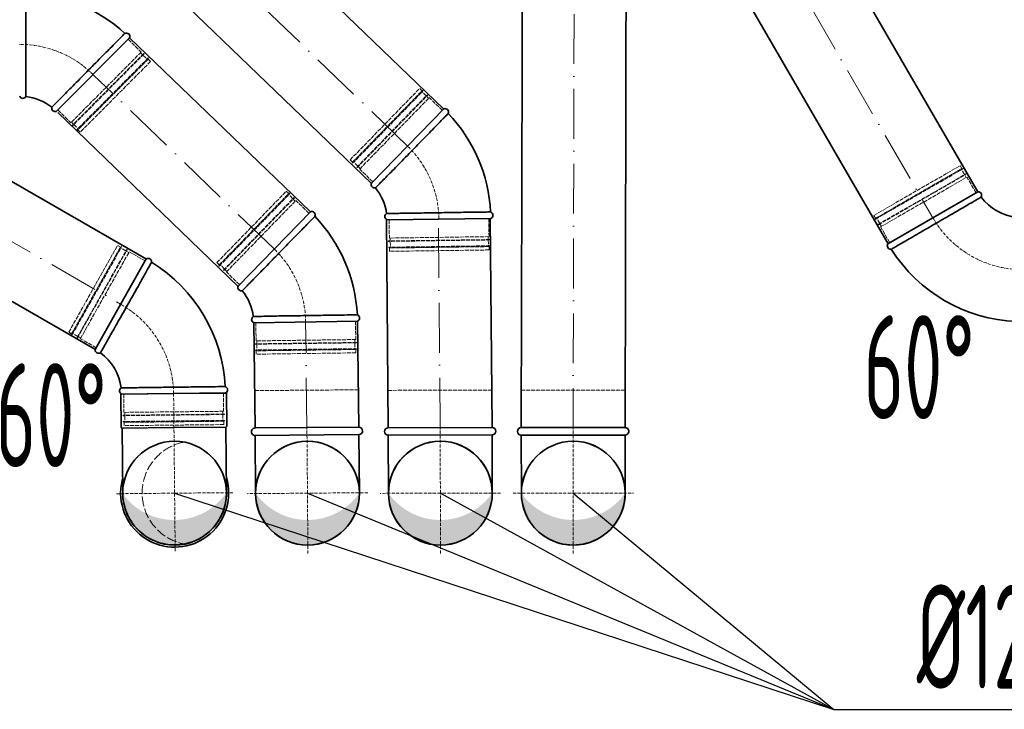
# Model space of a CAD drawing. Header units: millimetres. Extents: x -118717 to 8962, y 22910 to 145283.
# Tile 148 of 193: x -30493 to -29307, y 68833 to 69663. Entities that reach past the tile are written whole.
import ezdxf

# ---------------------------------------------------------------- set-up
doc = ezdxf.new("R2010")
doc.units = ezdxf.units.MM
for name, pattern in [('ACAD_ISO02W100', [15, 12, -3]), ('ACAD_ISO10W100', [18, 12, -3, 0, -3]), ('phl_thick', [0])]:
    doc.linetypes.add(name, pattern=pattern)
for name, color, linetype, lineweight in [('VZT_01 SUP (PŘÍVOD) - OBRYS', 5, 'Continuous', 35), ('VZT_02 SUP (PŘÍVOD) - OSA', 5, 'ACAD_ISO10W100', 5), ('VZT_04 SUP (PŘÍVOD) - SKRYTÉ', 5, 'ACAD_ISO02W100', 5), ('VZT_05 ETA (ODVOD) - OBRYS', 6, 'Continuous', 35), ('VZT_06 ETA (ODVOD) - OSA', 6, 'ACAD_ISO10W100', 5), ('VZT_60_KOTY - DIMENZE', 7, 'Continuous', 5)]:
    doc.layers.add(name, color=color, linetype=linetype, lineweight=lineweight)
doc.layers.add('VZT_03 SUP (PŘÍVOD) - NETISK', color=8, linetype='ACAD_ISO02W100', lineweight=5, plot=False)
doc.layers.add('VZT_07 ETA (ODVOD) - NETISK', color=8, linetype='ACAD_ISO02W100', lineweight=5, plot=False)
doc.styles.add('EVORA_125', font='isocp.shx', dxfattribs={"width": 0.6, "height": 125})

msp = doc.modelspace()

# ---------------------------------------------------------------- hatches: boundary and pattern name
at = {"layer": 'VZT_01 SUP (PŘÍVOD) - OBRYS'}
h = msp.add_hatch(color=256, dxfattribs=at)
h.dxf.hatch_style = 1
h.paths.add_polyline_path([(-30368.7, 69092.5, 0.242708), (-30305.9, 69060.9), (-30305.6, 69030.7, -0.414214)])
h.paths.add_polyline_path([(-30305.6, 69030.7), (-30305.9, 69060.9, 0.242708), (-30243.7, 69093.8, -0.414214)])
h = msp.add_hatch(color=256, dxfattribs=at)
h.dxf.hatch_style = 1
h.paths.add_polyline_path([(-29763.7, 69093.2, -0.242708), (-29826.2, 69060.9), (-29826.2, 69030.7, 0.414214)])
h.paths.add_polyline_path([(-29826.2, 69030.7), (-29826.2, 69060.9, -0.242708), (-29888.7, 69093.2, 0.414214)])
at = {"layer": 'VZT_05 ETA (ODVOD) - OBRYS'}
h = msp.add_hatch(color=256, dxfattribs=at)
h.dxf.hatch_style = 1
h.paths.add_polyline_path([(-30208.7, 69093.2, 0.242708), (-30146.2, 69060.9), (-30146.2, 69030.7, -0.414214)])
h.paths.add_polyline_path([(-30146.2, 69030.7), (-30146.2, 69060.9, 0.242708), (-30083.7, 69093.2, -0.414214)])
h = msp.add_hatch(color=256, dxfattribs=at)
h.dxf.hatch_style = 1
h.paths.add_polyline_path([(-29923.7, 69093.2, -0.242708), (-29986.2, 69060.9), (-29986.2, 69030.7, 0.414214)])
h.paths.add_polyline_path([(-29986.2, 69030.7), (-29986.2, 69060.9, -0.242708), (-30048.7, 69093.2, 0.414214)])

# ---------------------------------------------------------------- linework, layer by layer
for centre in [(-30306.2, 69093.2), (-30146.2, 69093.2), (-29986.2, 69093.2), (-29826.2, 69093.2)]:
    msp.add_circle(centre, 62.5)
at = {"layer": 'VZT_01 SUP (PŘÍVOD) - OBRYS'}
for p, q in [((-29447.3, 69393.5), (-29339, 69456)), ((-30401.8, 69266.2), (-30340.5, 69375.2)), ((-30307.4, 69213.1), (-30370.9, 69212.5)), ((-30370.5, 69172.5), (-30370.9, 69212.5)), ((-30244.9, 69213.9), (-30369.9, 69212.4)), ((-30243.9, 69213.8), (-30307.4, 69213.1)), ((-30243.5, 69173.8), (-30243.9, 69213.8)), ((-30307, 69172.2), (-30369.5, 69171.5)), ((-30369.5, 69171.5), (-30368.7, 69092.9)), ((-30244.5, 69172.8), (-30307, 69172.2)), ((-30243.7, 69094.1), (-30244.5, 69172.8))]:
    msp.add_line(p, q, dxfattribs=at)
for points in [[(-29339.1, 69456.1), (-29758, 70179)], [(-29447.2, 69393.5), (-29866.1, 70116.3)], [(-29888.8, 69172.3), (-29887.5, 69760.3)], [(-29763.8, 69172), (-29762.5, 69760)], [(-30340, 69374.9), (-30579.2, 69512.5)], [(-30402.3, 69266.5), (-30641.5, 69404.1)], [(-29888.8, 69172.1), (-29763.8, 69172.2)], [(-29888.8, 69163.1), (-29763.8, 69163.2)], [(-29888.8, 69163.1), (-29888.7, 69093.1)], [(-29763.8, 69163.2), (-29763.7, 69093.2)]]:
    msp.add_lwpolyline(points, dxfattribs=at)
for centre in [(-30306.2, 69093.2), (-29826.2, 69093.2)]:
    msp.add_circle(centre, 62.5, dxfattribs=at)
for centre, radius, start, end in [((-29338.6, 69451.9), 4.17, 330.2981, 96.5322), ((-29284.9, 69487.3), 62.5, 216.8302, 263.1698), ((-29443.9, 69391.1), 4.17, 143.4678, 278.8928), ((-29284.9, 69487.3), 187.5, 212.3607, 267.6393), ((-30338, 69371.8), 4.17, 351.7652, 127.1903), ((-30432.4, 69211.7), 187.5, 3.0188, 58.2974), ((-30397.6, 69265.8), 4.17, 174.1259, 300.36), ((-30432.4, 69211.7), 62.5, 7.4883, 53.8278), ((-30368.3, 69216.3), 4.17, 120.9562, 247.1903), ((-30246.6, 69217.7), 4.17, 294.1259, 69.5509), ((-30369.5, 69172.5), 1, 180.5678, 270.5678), ((-30244.5, 69173.8), 1, 270.5678, 0.5678), ((-29888.8, 69167.6), 4.5, 90.0476, 270.0476), ((-29763.8, 69167.7), 4.5, 270.0476, 90.0476), ((-29826.2, 69093.2), 62.5, 0.0476, 180.0476), ((-30306.2, 69093.2), 65, 164.5888, 180.5678), ((-30306.2, 69093.2), 65, 180.5678, 16.5469), ((-29826.2, 69093.2), 62.5, 180.0476, 0.0476)]:
    msp.add_arc(centre, radius, start, end, dxfattribs=at)
for points, knots in [([(-29334.9, 69449.8), (-29334.9, 69449.8), (-29335, 69449.8), (-29335.2, 69449.6), (-29335.5, 69449.5), (-29336.4, 69448.9), (-29337.1, 69448.5), (-29339.8, 69447), (-29342.5, 69445.4), (-29350.2, 69440.9), (-29355.6, 69437.8), (-29367.8, 69430.7), (-29374.5, 69426.7), (-29388.6, 69418.6), (-29395.7, 69414.5), (-29409.4, 69406.5), (-29415.9, 69402.8), (-29427.3, 69396.2), (-29432.1, 69393.4), (-29438.2, 69389.9), (-29440, 69388.8), (-29442.6, 69387.3), (-29443.3, 69386.9), (-29443.3, 69386.9)], [197.067977, 197.067977, 197.067977, 197.067977, 201.792196, 201.792196, 209.190204, 209.190204, 218.040239, 218.040239, 237.760854, 237.760854, 262.206108, 262.206108, 286.831239, 286.831239, 311.323072, 311.323072, 335.946087, 335.946087, 360.704397, 360.704397, 377.088273, 377.088273, 394.105327, 394.105327, 394.105327, 394.105327]), ([(-30395.5, 69262.2), (-30395.5, 69262.2), (-30394.7, 69263.5), (-30391.7, 69268.9), (-30389.5, 69272.8), (-30383.9, 69282.7), (-30380.5, 69288.6), (-30373.1, 69301.7), (-30369.1, 69308.7), (-30361.1, 69322.9), (-30357.1, 69330), (-30349.7, 69343.2), (-30346.3, 69349.3), (-30340.5, 69359.5), (-30338.2, 69363.7), (-30334.9, 69369.4), (-30334, 69371), (-30333.9, 69371.2), (-30333.9, 69371.2), (-30333.9, 69371.2)], [0, 0, 0, 0, 24.241649, 24.241649, 48.548455, 48.548455, 73.037485, 73.037485, 97.576449, 97.576449, 122.078893, 122.078893, 146.533806, 146.533806, 170.95436, 170.95436, 195.355919, 195.355919, 197.168215, 197.168215, 197.168215, 197.168215]), ([(-30370.5, 69219.9), (-30370.5, 69219.9), (-30370.4, 69219.9), (-30370.1, 69219.9), (-30369.8, 69219.9), (-30368.7, 69219.9), (-30367.9, 69219.9), (-30364.8, 69220), (-30361.6, 69220), (-30352.7, 69220.2), (-30346.5, 69220.3), (-30332.4, 69220.5), (-30324.6, 69220.6), (-30308.4, 69220.8), (-30300.2, 69220.9), (-30284.3, 69221.1), (-30276.8, 69221.2), (-30263.6, 69221.4), (-30258.1, 69221.4), (-30251.1, 69221.5), (-30248.9, 69221.5), (-30246, 69221.6), (-30245.2, 69221.6), (-30245.2, 69221.6)], [197.067977, 197.067977, 197.067977, 197.067977, 201.792196, 201.792196, 209.190204, 209.190204, 218.040239, 218.040239, 237.760854, 237.760854, 262.206108, 262.206108, 286.831239, 286.831239, 311.323072, 311.323072, 335.946087, 335.946087, 360.704397, 360.704397, 377.088273, 377.088273, 394.105327, 394.105327, 394.105327, 394.105327]), ([(-30368.7, 69092.9), (-30368.7, 69092.3), (-30368.7, 69091.7), (-30368.4, 69082.9), (-30366.5, 69074.9), (-30359.7, 69060), (-30354.9, 69053.3), (-30342.9, 69042.1), (-30336, 69037.8), (-30321.1, 69032.2), (-30313.4, 69030.8), (-30305.6, 69030.9)], [296.703327, 296.703327, 296.703327, 296.703327, 298.447199, 298.447199, 323.101867, 323.101867, 347.591906, 347.591906, 372.010558, 372.010558, 395.3015, 395.3015, 395.3015, 395.3015]), ([(-30305.6, 69030.9), (-30297.5, 69030.9), (-30289.5, 69032.6), (-30274.5, 69038.9), (-30267.7, 69043.5), (-30256.2, 69055.1), (-30251.7, 69061.9), (-30245.4, 69077), (-30243.8, 69085), (-30243.7, 69093.5), (-30243.7, 69093.8), (-30243.7, 69094.1)], [0, 0, 0, 0, 24.381505, 24.381505, 48.774616, 48.774616, 73.197785, 73.197785, 97.670632, 97.670632, 98.629161, 98.629161, 98.629161, 98.629161])]:
    msp.add_open_spline(points, degree=3, knots=knots, dxfattribs=at)
at = {"layer": 'VZT_02 SUP (PŘÍVOD) - OSA', "ltscale": 0.3}
for p in [(-30307.4, 69213.1), (-30376.2, 69092.5), (-30236.2, 69093.8), (-30305.5, 69023.2)]:
    msp.add_line(p, (-30306.2, 69093.2), dxfattribs=at)
at = {"layer": 'VZT_02 SUP (PŘÍVOD) - OSA', "ltscale": 5}
for points in [[(-29812.1, 70147.7), (-29393.2, 69424.8)], [(-29825, 69760.2), (-29826.3, 69172.2)], [(-30610.4, 69458.3), (-30371.2, 69320.7)]]:
    msp.add_lwpolyline(points, dxfattribs=at)
at = {"layer": 'VZT_02 SUP (PŘÍVOD) - OSA', "ltscale": 0.3}
for points in [[(-29284.9, 69362.3), (-29284.9, 69362.3, -0.267949), (-29393.2, 69424.8, -0.267949)], [(-30371.2, 69320.7), (-30371.2, 69320.7, -0.267949), (-30307.4, 69213.2, -0.267949)]]:
    msp.add_lwpolyline(points, format="xyb", dxfattribs=at)
for points in [[(-29826.2, 69093.2), (-29826.3, 69172.2)], [(-29898.7, 69093.1), (-29826.2, 69093.2)], [(-29826.2, 69020.7), (-29826.2, 69093.2)], [(-29826.2, 69093.2), (-29753.7, 69093.2)]]:
    msp.add_lwpolyline(points, dxfattribs=at)
at = {"layer": 'VZT_03 SUP (PŘÍVOD) - NETISK', "ltscale": 0.4}
for p, q in [((-29464.1, 69427.7), (-29360.2, 69487.7)), ((-29358.2, 69484.2), (-29360.2, 69487.7)), ((-29462.7, 69423.3), (-29357.1, 69484.3)), ((-29462.5, 69422.9), (-29356.8, 69483.9)), ((-29462.1, 69424.2), (-29358.2, 69484.2)), ((-29459, 69416.8), (-29353.3, 69477.8)), ((-29458.7, 69416.4), (-29353.1, 69477.4)), ((-29358.8, 69483.3), (-29359.1, 69483.7)), ((-29355.1, 69476.8), (-29358.6, 69482.9)), ((-29356.8, 69483.9), (-29357.1, 69484.3)), ((-29353.1, 69473.3), (-29354.8, 69476.4)), ((-29353.1, 69477.4), (-29353.3, 69477.8)), ((-29456.1, 69413.8), (-29352.2, 69473.8)), ((-29341.2, 69454.8), (-29352.2, 69473.8)), ((-29462.1, 69424.2), (-29464.1, 69427.7)), ((-29462.5, 69422.9), (-29462.7, 69423.3)), ((-29461, 69424.3), (-29461.2, 69424.7)), ((-29457.2, 69417.8), (-29460.7, 69423.9)), ((-29458.7, 69416.4), (-29459, 69416.8)), ((-29455.2, 69414.3), (-29457, 69417.4)), ((-29445.1, 69394.8), (-29456.1, 69413.8)), ((-30433.7, 69287), (-30374.9, 69391.6)), ((-30430.3, 69283.9), (-30370.5, 69390.3)), ((-30430.2, 69285), (-30371.4, 69389.6)), ((-30429.8, 69283.7), (-30370, 69390)), ((-30423.7, 69280.3), (-30363.9, 69386.6)), ((-30423.3, 69280), (-30363.5, 69386.4)), ((-30419.7, 69279.2), (-30360.9, 69383.8)), ((-30371.4, 69389.6), (-30374.9, 69391.6)), ((-30371.5, 69388.5), (-30371.9, 69388.8)), ((-30364.9, 69384.9), (-30371, 69388.3)), ((-30370, 69390), (-30370.5, 69390.3)), ((-30361.4, 69382.9), (-30364.5, 69384.6)), ((-30363.5, 69386.4), (-30363.9, 69386.6)), ((-30341.8, 69373), (-30360.9, 69383.8)), ((-30430.2, 69285), (-30433.7, 69287)), ((-30429.3, 69285.7), (-30429.7, 69285.9)), ((-30422.7, 69282), (-30428.8, 69285.4)), ((-30429.8, 69283.7), (-30430.3, 69283.9)), ((-30423.3, 69280), (-30423.7, 69280.3)), ((-30419.3, 69280), (-30422.3, 69281.7)), ((-30400.6, 69268.4), (-30419.7, 69279.2)), ((-30367.4, 69212.5), (-30367.2, 69190.5)), ((-30247.4, 69213.8), (-30247.2, 69191.8)), ((-30247.2, 69191.8), (-30367.2, 69190.5)), ((-30248.2, 69191.8), (-30248.1, 69188.3)), ((-30246.1, 69188.4), (-30368.1, 69187)), ((-30246.1, 69187.9), (-30368.1, 69186.5)), ((-30368.1, 69187), (-30368.1, 69186.5)), ((-30246.1, 69180.9), (-30368, 69179.5)), ((-30246, 69180.4), (-30368, 69179)), ((-30368, 69179.5), (-30368, 69179)), ((-30247, 69179.8), (-30367, 69178.5)), ((-30366.2, 69190.5), (-30366.1, 69187)), ((-30366.1, 69186.5), (-30366, 69179.5)), ((-30366, 69179), (-30366, 69178.5)), ((-30248.1, 69187.8), (-30248.1, 69180.8)), ((-30248, 69180.3), (-30248, 69179.8)), ((-30247, 69179.8), (-30247, 69175.8)), ((-30246.1, 69188.4), (-30246.1, 69187.9)), ((-30246.1, 69180.9), (-30246, 69180.4)), ((-30367, 69178.5), (-30367, 69174.5)), ((-30247, 69175.8), (-30367, 69174.5))]:
    msp.add_line(p, q, dxfattribs=at)
msp.add_lwpolyline([(-29888.8, 69172.1), (-29888.8, 69217.1), (-29763.8, 69217.2), (-29763.8, 69172.2)], dxfattribs=at)
at = {"layer": 'VZT_04 SUP (PŘÍVOD) - SKRYTÉ'}
msp.add_circle((-30306.2, 69093.2), 62.5, dxfattribs=at)
msp.add_arc((-30282.8, 69093.4), 62.5, 101.3748, 259.7609, dxfattribs=at)
at = {"layer": 'VZT_05 ETA (ODVOD) - OBRYS'}
for p, q in [((-30360.4, 69641.6), (-30448.5, 69553)), ((-30069.3, 69466.3), (-29982.1, 69555.9)), ((-30229.8, 69342.5), (-30142.7, 69432.1)), ((-29925.4, 69424.1), (-30050.4, 69422.4)), ((-30085.9, 69300.3), (-30210.9, 69298.5))]:
    msp.add_line(p, q, dxfattribs=at)
for points in [[(-30245.4, 69809.4), (-29982.3, 69556.2)], [(-30332.1, 69719.3), (-30069, 69466.1)], [(-30360.4, 69641.6), (-30142.9, 69432.3)], [(-30447, 69551.6), (-30229.6, 69342.2)], [(-30051.2, 69423), (-30049, 69171.6)], [(-29926.2, 69424.1), (-29924, 69172.7)], [(-30210.9, 69298.6), (-30209.4, 69171.3)], [(-30085.9, 69300.2), (-30084.4, 69172.8)], [(-30084.4, 69172.7), (-30209.4, 69171.7)], [(-29924, 69172.4), (-30049, 69172)], [(-30084.3, 69163.7), (-30209.3, 69162.7)], [(-30209.3, 69162.7), (-30208.7, 69092.7)], [(-30084.3, 69163.7), (-30083.7, 69093.7)], [(-29923.9, 69163.4), (-30048.9, 69163)], [(-30048.9, 69163), (-30048.7, 69093)], [(-29923.9, 69163.4), (-29923.7, 69093.4)]]:
    msp.add_lwpolyline(points, dxfattribs=at)
for centre in [(-30146.2, 69093.2), (-29986.2, 69093.2)]:
    msp.add_circle(centre, 62.5, dxfattribs=at)
for centre, radius, start, end in [((-30492.6, 69508.6), 187.5, 47.5278, 87.8065), ((-30364.3, 69643.1), 4.17, 338.635, 114.06), ((-30488.9, 69572.8), 4.17, 203.635, 329.8691), ((-30492.6, 69508.6), 62.5, 51.9974, 83.3369), ((-30450, 69556.8), 4.17, 165.4652, 291.6993), ((-29980.5, 69552.1), 4.17, 336.8855, 112.3105), ((-30112.9, 69421.6), 187.5, 3.139, 43.4177), ((-30065.4, 69464.9), 4.17, 159.2462, 285.4803), ((-30112.9, 69421.6), 62.5, 7.6086, 38.9481), ((-30141.1, 69428.2), 4.17, 336.8992, 112.3242), ((-30048.8, 69426.3), 4.17, 121.0764, 247.3105), ((-29927.1, 69427.9), 4.17, 294.2462, 69.6712), ((-30273.4, 69297.7), 187.5, 3.1527, 43.4314), ((-30225.9, 69341), 4.17, 159.2599, 285.494), ((-30273.4, 69297.7), 62.5, 7.6223, 38.9618), ((-30209.3, 69302.4), 4.17, 121.0901, 247.3242), ((-30087.7, 69304.1), 4.17, 294.2599, 69.6849), ((-30209.3, 69167.2), 4.5, 90.4547, 270.4547), ((-30084.3, 69168.2), 4.5, 270.4547, 90.4547), ((-30048.9, 69167.5), 4.5, 90.1592, 270.1592), ((-29923.9, 69167.9), 4.5, 270.1592, 90.1592), ((-30146.2, 69093.2), 62.5, 0.4547, 180.4547), ((-29986.2, 69093.2), 62.5, 0.1592, 180.1592), ((-30146.2, 69093.2), 62.5, 180.4547, 0.4547), ((-29986.2, 69093.2), 62.5, 180.1592, 0.1592)]:
    msp.add_arc(centre, radius, start, end, dxfattribs=at)
for points, knots in [([(-30485.4, 69696), (-30485.4, 69696), (-30485.4, 69694.4), (-30485.4, 69688.2), (-30485.4, 69683.7), (-30485.3, 69672.3), (-30485.3, 69665.5), (-30485.3, 69650.6), (-30485.3, 69642.6), (-30485.3, 69626.3), (-30485.2, 69618.3), (-30485.2, 69603.2), (-30485.2, 69596.2), (-30485.3, 69584.4), (-30485.3, 69579.6), (-30485.3, 69572.8), (-30485.3, 69571), (-30485.3, 69570.7), (-30485.3, 69570.7), (-30485.3, 69570.7)], [0, 0, 0, 0, 24.392784, 24.392784, 48.777002, 48.777002, 73.152705, 73.152705, 97.508329, 97.508329, 121.831482, 121.831482, 146.180287, 146.180287, 170.775455, 170.775455, 195.53354, 195.53354, 197.168564, 197.168564, 197.168564, 197.168564]), ([(-30454.1, 69557.9), (-30454.1, 69557.9), (-30454, 69557.9), (-30453.8, 69558.1), (-30453.6, 69558.4), (-30452.9, 69559.1), (-30452.3, 69559.7), (-30450.1, 69561.9), (-30447.9, 69564.2), (-30441.6, 69570.5), (-30437.3, 69574.9), (-30427.4, 69585), (-30421.9, 69590.5), (-30410.5, 69602.1), (-30404.7, 69607.9), (-30393.5, 69619.2), (-30388.2, 69624.5), (-30379, 69633.8), (-30375, 69637.8), (-30370.1, 69642.7), (-30368.6, 69644.3), (-30366.5, 69646.4), (-30366, 69646.9), (-30366, 69646.9)], [197.067977, 197.067977, 197.067977, 197.067977, 201.792196, 201.792196, 209.190204, 209.190204, 218.040239, 218.040239, 237.760854, 237.760854, 262.206108, 262.206108, 286.831239, 286.831239, 311.323072, 311.323072, 335.946087, 335.946087, 360.704397, 360.704397, 377.088273, 377.088273, 394.105327, 394.105327, 394.105327, 394.105327]), ([(-29976.7, 69550.4), (-29976.7, 69550.4), (-29977.8, 69549.3), (-29982.1, 69544.9), (-29985.3, 69541.6), (-29993.2, 69533.5), (-29998, 69528.6), (-30008.4, 69517.9), (-30014, 69512.2), (-30025.3, 69500.6), (-30030.9, 69494.8), (-30041.5, 69484), (-30046.4, 69479), (-30054.7, 69470.6), (-30058.1, 69467.1), (-30062.8, 69462.3), (-30064.1, 69461), (-30064.3, 69460.8), (-30064.3, 69460.8), (-30064.3, 69460.8)], [0, 0, 0, 0, 24.392784, 24.392784, 48.777002, 48.777002, 73.152705, 73.152705, 97.508329, 97.508329, 121.831482, 121.831482, 146.180287, 146.180287, 170.775455, 170.775455, 195.53354, 195.53354, 197.168564, 197.168564, 197.168564, 197.168564]), ([(-30050.9, 69429.8), (-30050.9, 69429.8), (-30050.9, 69429.8), (-30050.6, 69429.8), (-30050.2, 69429.8), (-30049.2, 69429.9), (-30048.4, 69429.9), (-30045.2, 69429.9), (-30042.1, 69430), (-30033.2, 69430.2), (-30027, 69430.3), (-30012.9, 69430.5), (-30005.1, 69430.6), (-29988.9, 69430.9), (-29980.6, 69431), (-29964.8, 69431.3), (-29957.3, 69431.4), (-29944.1, 69431.6), (-29938.5, 69431.6), (-29931.6, 69431.7), (-29929.4, 69431.8), (-29926.4, 69431.8), (-29925.7, 69431.8), (-29925.7, 69431.8)], [197.067977, 197.067977, 197.067977, 197.067977, 201.792196, 201.792196, 209.190204, 209.190204, 218.040239, 218.040239, 237.760854, 237.760854, 262.206108, 262.206108, 286.831239, 286.831239, 311.323072, 311.323072, 335.946087, 335.946087, 360.704397, 360.704397, 377.088273, 377.088273, 394.105327, 394.105327, 394.105327, 394.105327]), ([(-30137.3, 69426.6), (-30137.3, 69426.6), (-30138.4, 69425.4), (-30142.7, 69421), (-30145.8, 69417.8), (-30153.8, 69409.6), (-30158.5, 69404.7), (-30169, 69394.1), (-30174.6, 69388.3), (-30185.9, 69376.7), (-30191.5, 69370.9), (-30202.1, 69360.1), (-30206.9, 69355.2), (-30215.2, 69346.7), (-30218.6, 69343.3), (-30223.4, 69338.5), (-30224.7, 69337.1), (-30224.8, 69337), (-30224.8, 69337), (-30224.8, 69337)], [0, 0, 0, 0, 24.392784, 24.392784, 48.777002, 48.777002, 73.152705, 73.152705, 97.508329, 97.508329, 121.831482, 121.831482, 146.180287, 146.180287, 170.775455, 170.775455, 195.53354, 195.53354, 197.168564, 197.168564, 197.168564, 197.168564]), ([(-30211.5, 69306), (-30211.5, 69306), (-30211.4, 69306), (-30211.1, 69306), (-30210.8, 69306), (-30209.7, 69306), (-30209, 69306), (-30205.8, 69306.1), (-30202.7, 69306.1), (-30193.7, 69306.3), (-30187.6, 69306.4), (-30173.5, 69306.7), (-30165.6, 69306.8), (-30149.4, 69307), (-30141.2, 69307.2), (-30125.3, 69307.4), (-30117.9, 69307.5), (-30104.7, 69307.7), (-30099.1, 69307.8), (-30092.1, 69307.9), (-30090, 69307.9), (-30087, 69308), (-30086.2, 69308), (-30086.2, 69308)], [197.067977, 197.067977, 197.067977, 197.067977, 201.792196, 201.792196, 209.190204, 209.190204, 218.040239, 218.040239, 237.760854, 237.760854, 262.206108, 262.206108, 286.831239, 286.831239, 311.323072, 311.323072, 335.946087, 335.946087, 360.704397, 360.704397, 377.088273, 377.088273, 394.105327, 394.105327, 394.105327, 394.105327])]:
    msp.add_open_spline(points, degree=3, knots=knots, dxfattribs=at)
at = {"layer": 'VZT_06 ETA (ODVOD) - OSA', "ltscale": 5}
for points in [[(-30025.7, 69511.1), (-30288.7, 69764.3)], [(-30186.3, 69387.3), (-30403.7, 69596.6)], [(-29986.5, 69172.2), (-29988.7, 69423.5)], [(-30146.9, 69172), (-30148.4, 69299.4)]]:
    msp.add_lwpolyline(points, dxfattribs=at)
at = {"layer": 'VZT_06 ETA (ODVOD) - OSA', "ltscale": 0.3}
for points in [[(-30492.9, 69633.6), (-30492.9, 69633.6, -0.198912), (-30404.4, 69597.3, -0.198912)], [(-30025.7, 69511.1), (-30025.7, 69511.1, -0.198912), (-29987.9, 69423.2, -0.198912)], [(-30186.3, 69387.3), (-30186.3, 69387.3, -0.198912), (-30148.4, 69299.4, -0.198912)]]:
    msp.add_lwpolyline(points, format="xyb", dxfattribs=at)
for points in [[(-30146.2, 69093.2), (-30146.9, 69172.2)], [(-29986.2, 69093.2), (-29986.5, 69172.2)], [(-30146.2, 69093.2), (-30218.7, 69092.6)], [(-30073.7, 69093.8), (-30146.2, 69093.2)], [(-30145.7, 69020.7), (-30146.2, 69093.2)], [(-29986.2, 69093.2), (-30058.7, 69093)], [(-29913.7, 69093.4), (-29986.2, 69093.2)], [(-29986, 69020.7), (-29986.2, 69093.2)]]:
    msp.add_lwpolyline(points, dxfattribs=at)
at = {"layer": 'VZT_07 ETA (ODVOD) - NETISK', "ltscale": 0.4}
for p, q in [((-30362.1, 69639.8), (-30346.5, 69624.3)), ((-30346.5, 69624.3), (-30431.1, 69539.2)), ((-30343.3, 69622.6), (-30429.4, 69536)), ((-30343, 69622.2), (-30429, 69535.7)), ((-30347.2, 69623.6), (-30344.7, 69621.1)), ((-30344.4, 69620.8), (-30339.4, 69615.9)), ((-30343.3, 69622.6), (-30343, 69622.2)), ((-30338, 69617.3), (-30424, 69530.8)), ((-30337.7, 69616.9), (-30423.7, 69530.4)), ((-30338, 69615.9), (-30422.6, 69530.8)), ((-30335.2, 69613), (-30419.8, 69527.9)), ((-30339.1, 69615.5), (-30338.7, 69615.2)), ((-30338, 69617.3), (-30337.7, 69616.9)), ((-30338, 69615.9), (-30335.2, 69613)), ((-30094.8, 69494.6), (-30011.1, 69580.6)), ((-30092.2, 69490.8), (-30007.2, 69578.2)), ((-30091.9, 69490.4), (-30006.8, 69577.9)), ((-30091.9, 69491.8), (-30008.2, 69577.8)), ((-30086.9, 69485.5), (-30001.8, 69573)), ((-30086.5, 69485.2), (-30001.4, 69572.6)), ((-30008.2, 69577.8), (-30011.1, 69580.6)), ((-30008.6, 69576.8), (-30008.9, 69577.1)), ((-30003.2, 69571.5), (-30008.2, 69576.4)), ((-30006.8, 69577.9), (-30007.2, 69578.2)), ((-30000.3, 69568.8), (-30002.8, 69571.2)), ((-30001.4, 69572.6), (-30001.8, 69573)), ((-30083.3, 69483.5), (-29999.6, 69569.5)), ((-29983.8, 69554.1), (-29999.6, 69569.5)), ((-30446.7, 69554.7), (-30431.1, 69539.2)), ((-30430.4, 69539.9), (-30427.9, 69537.5)), ((-30429.4, 69536), (-30429, 69535.7)), ((-30427.6, 69537.1), (-30422.6, 69532.2)), ((-30424, 69530.8), (-30423.7, 69530.4)), ((-30422.6, 69530.8), (-30419.8, 69527.9)), ((-30422.3, 69531.8), (-30421.9, 69531.5)), ((-30091.9, 69491.8), (-30094.8, 69494.6)), ((-30091.9, 69490.4), (-30092.2, 69490.8)), ((-30090.9, 69492.2), (-30091.2, 69492.6)), ((-30085.5, 69487), (-30090.5, 69491.9)), ((-30086.5, 69485.2), (-30086.9, 69485.5)), ((-30082.6, 69484.2), (-30085.1, 69486.6)), ((-30067.5, 69468.1), (-30083.3, 69483.5)), ((-30255.3, 69370.8), (-30171.7, 69456.8)), ((-30252.8, 69366.9), (-30167.7, 69454.4)), ((-30252.5, 69366.6), (-30167.4, 69454)), ((-30252.5, 69368), (-30168.8, 69454)), ((-30168.8, 69454), (-30171.7, 69456.8)), ((-30169.1, 69452.9), (-30169.5, 69453.3)), ((-30163.8, 69447.7), (-30168.8, 69452.6)), ((-30167.4, 69454), (-30167.7, 69454.4)), ((-30247.4, 69361.7), (-30162.4, 69449.1)), ((-30247.1, 69361.3), (-30162, 69448.8)), ((-30243.9, 69359.6), (-30160.2, 69445.6)), ((-30160.9, 69444.9), (-30163.4, 69447.3)), ((-30162, 69448.8), (-30162.4, 69449.1)), ((-30144.4, 69430.3), (-30160.2, 69445.6)), ((-30047.9, 69422.4), (-30047.6, 69400.4)), ((-29927.9, 69424.1), (-29927.6, 69402.1)), ((-29926.5, 69398.6), (-30048.5, 69396.9)), ((-29926.5, 69398.1), (-30048.5, 69396.4)), ((-30048.5, 69396.9), (-30048.5, 69396.4)), ((-29927.6, 69402.1), (-30047.6, 69400.4)), ((-30046.6, 69400.4), (-30046.5, 69396.9)), ((-30046.5, 69396.4), (-30046.4, 69389.5)), ((-29928.6, 69402.1), (-29928.5, 69398.6)), ((-29928.5, 69398.1), (-29928.4, 69391.1)), ((-29926.5, 69398.6), (-29926.5, 69398.1)), ((-29926.4, 69391.1), (-30048.4, 69389.4)), ((-29926.4, 69390.6), (-30048.4, 69388.9)), ((-30048.4, 69389.4), (-30048.4, 69388.9)), ((-29927.4, 69390.1), (-30047.4, 69388.4)), ((-30047.4, 69388.4), (-30047.4, 69384.4)), ((-29927.4, 69386.1), (-30047.4, 69384.4)), ((-30046.4, 69389), (-30046.4, 69388.5)), ((-29928.4, 69390.6), (-29928.4, 69390.1)), ((-29927.4, 69390.1), (-29927.4, 69386.1)), ((-29926.4, 69391.1), (-29926.4, 69390.6)), ((-30252.5, 69368), (-30255.3, 69370.8)), ((-30251.4, 69368.3), (-30251.8, 69368.7)), ((-30252.5, 69366.6), (-30252.8, 69366.9)), ((-30246, 69363.1), (-30251.1, 69368)), ((-30247.1, 69361.3), (-30247.4, 69361.7)), ((-30243.2, 69360.3), (-30245.7, 69362.8)), ((-30228.1, 69344.3), (-30243.9, 69359.6)), ((-30208.4, 69298.6), (-30208.1, 69276.6)), ((-30088.4, 69300.2), (-30088.1, 69278.2)), ((-30087.1, 69274.7), (-30209.1, 69273.1)), ((-30087.1, 69274.2), (-30209.1, 69272.6)), ((-30088.1, 69278.2), (-30208.1, 69276.6)), ((-30207.1, 69276.6), (-30207.1, 69273.1)), ((-30089.1, 69278.2), (-30089.1, 69274.7)), ((-30089.1, 69274.2), (-30089, 69267.2)), ((-30087.1, 69274.7), (-30087.1, 69274.2)), ((-30209.1, 69273.1), (-30209.1, 69272.6)), ((-30087, 69267.2), (-30209, 69265.6)), ((-30087, 69266.7), (-30209, 69265.1)), ((-30209, 69265.6), (-30209, 69265.1)), ((-30088, 69266.2), (-30208, 69264.6)), ((-30208, 69264.6), (-30207.9, 69260.6)), ((-30087.9, 69262.2), (-30207.9, 69260.6)), ((-30207.1, 69272.6), (-30207, 69265.6)), ((-30207, 69265.1), (-30207, 69264.6)), ((-30089, 69266.7), (-30089, 69266.2)), ((-30088, 69266.2), (-30087.9, 69262.2)), ((-30087, 69267.2), (-30087, 69266.7))]:
    msp.add_line(p, q, dxfattribs=at)
for points in [[(-30084.4, 69172.7), (-30084.7, 69217.7), (-30209.7, 69216.7), (-30209.4, 69171.7)], [(-29924, 69172.4), (-29924.1, 69217.4), (-30049.1, 69217), (-30049, 69172)]]:
    msp.add_lwpolyline(points, dxfattribs=at)
at = {"layer": 'VZT_60_KOTY - DIMENZE', "linetype": 'ByBlock', "lineweight": -2}
msp.add_line((-29512.6, 68832.9), (-29462.6, 68832.9), dxfattribs=at)
for points in [[(-30306.2, 69093.2), (-29512.6, 68832.9)], [(-30146.2, 69093.2), (-29512.6, 68832.9)], [(-29986.2, 69093.2), (-29512.6, 68832.9)], [(-29826.2, 69093.2), (-29512.6, 68832.9)], [(-29512.6, 68832.9), (-29512.6, 68832.9)], [(-29462.6, 68832.9), (-29222, 68832.9)]]:
    msp.add_lwpolyline(points, dxfattribs=at)

# ---------------------------------------------------------------- texts
at = {"layer": 'VZT_60_KOTY - DIMENZE', "style": 'EVORA_125', "width": 0.6}
for p in [(-29476.6, 69182.5), (-30521.7, 69124.7)]:
    msp.add_text('60°', height=125, dxfattribs=at).set_placement(p)
at = {"layer": 'VZT_60_KOTY - DIMENZE', "linetype": 'phl_thick', "insert": (-29412.6, 68982.9), "char_height": 125, "attachment_point": 1, "style": 'EVORA_125'}
msp.add_mtext('%%C125', dxfattribs=at)

doc.saveas('drawing.dxf')
